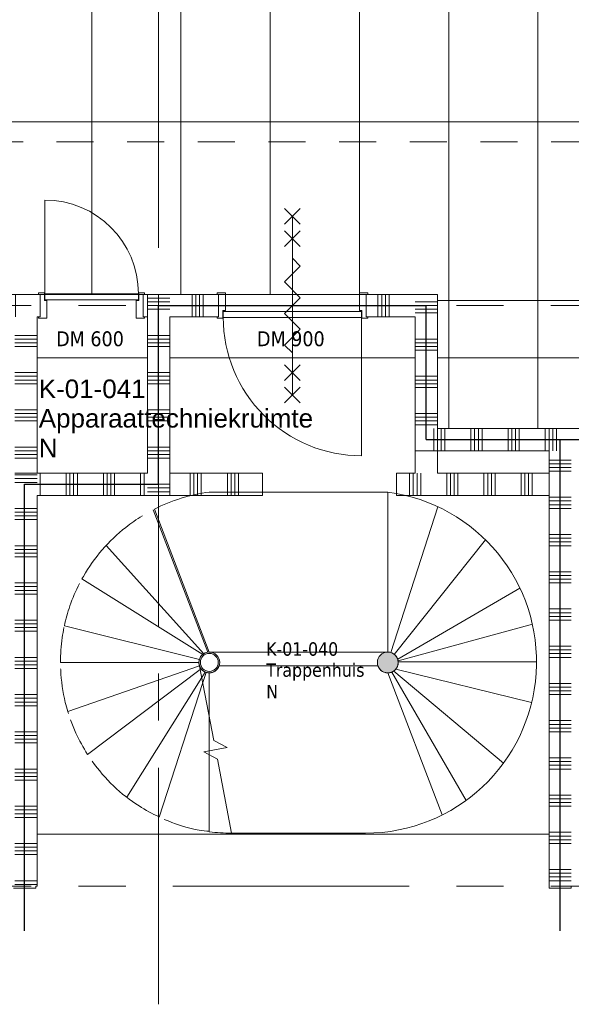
# Model space of a CAD drawing. Header units: millimetres. Extents: x 83969 to 141394, y 139608 to 176267.
# Tile 14 of 40: x 112167 to 115875, y 139608 to 146220. Entities that reach past the tile are written whole.
import ezdxf
from ezdxf.enums import TextEntityAlignment as Align

# ---------------------------------------------------------------- set-up
doc = ezdxf.new("R2010")
doc.units = ezdxf.units.MM
doc.header["$LTSCALE"] = 50
doc.linetypes.add('B0401', pattern=[9.5, 5, -1.5, -3])
doc.linetypes.add('CENTER', pattern=[50.8, 31.75, -6.35, 6.35, -6.35])
for name, color, linetype in [('00---0--FM-RUIMTENR', 7, 'Continuous'), ('AL68----_BRAND_60 MIN', 92, 'BR60'), ('AT$1A---_BWDTEKST', 7, 'Continuous'), ('AT$1A---_PLAFONDHOOGTE', 7, 'Continuous'), ('AT$1A---_TEKST', 7, 'Continuous'), ('AT$1A---_ZONETEKST', 7, 'Continuous')]:
    doc.layers.add(name, color=color, linetype=linetype)
for name, color, linetype, lineweight in [('AA$1A---_ARCEER', 1, 'Continuous', 18), ('AL$7A---_STRAMIEN', 8, 'CENTER', 9), ('AL21----_BUITENWANDAFW', 4, 'Continuous', 9), ('AL22----_BINNENWAND', 7, 'Continuous', 9), ('AL23----_VLOEREN', 2, 'Continuous', 9), ('AL24----_TRAPPEN', 2, 'Continuous', 9), ('AL28----_KOLOMKOP_BETONBAND', 2, 'B0401', 9), ('AL32----_BINNENKOZIJN', 3, 'Continuous', 9), ('AL32----_tekst', 14, 'Continuous', 9), ('AL35----_PLAFONDS', 16, 'Continuous', 9), ('AT$1A---_200ZONETEKST', 7, 'Continuous', 9)]:
    doc.layers.add(name, color=color, linetype=linetype, lineweight=lineweight)
doc.styles.add('FM_TEKST', font='arial.ttf')
doc.styles.add('Tahoma', font='tahoma.ttf', dxfattribs={"height": 100})
doc.styles.add('Tahoma_1', font='tahoma.ttf', dxfattribs={"height": 90})
doc.linetypes.add('BR60', pattern='A,15,-1,["60",Standard,S=2.5,R=0,X=0,Y=-1.25],-4', length=20)

# ---------------------------------------------------------------- blocks, each defined once
blk = doc.blocks.new('LUMC_constructie_2018_rvt-1-bwd N-01')
at = {"layer": 'AL23----_VLOEREN'}
for p, q in [((112283.2, 143950), (113025, 143950)), ((112283.2, 143950), (113025, 143950)), ((113025, 143950), (112283.2, 143950)), ((113175, 143950), (114825, 143950)), ((113175, 143950), (114825, 143950)), ((114825, 143950), (113175, 143950)), ((114975, 143950), (119925, 143950)), ((114975, 143950), (119925, 143950)), ((119925, 143950), (114975, 143950)), ((115725, 140750), (112283.2, 140750)), ((115725, 140750), (112283.2, 140750)), ((112283.2, 140750), (115725, 140750))]:
    blk.add_line(p, q, dxfattribs=at)
at = {"layer": 'AL28----_KOLOMKOP_BETONBAND'}
for p, q in [((124539, 145400), (91275, 145400)), ((124539, 145400), (91275, 145400)), ((112283.2, 143950), (113025, 143950)), ((113175, 143950), (114825, 143950)), ((114975, 143950), (119925, 143950)), ((115725, 140750), (112283.2, 140750))]:
    blk.add_line(p, q, dxfattribs=at)
blk = doc.blocks.new('24_LUMC_MOD_spil_spiltrap - dubbel_staal_140mm_hoh1200-6229037-bwd N-01')
at = {"layer": 'AL21----_BUITENWANDAFW'}
h = blk.add_hatch(color=256, dxfattribs=at)
h.paths.add_polyline_path([(-600, -70), (-573.2, -64.7), (-550.5, -49.5), (-535.3, -26.8), (-530, 0), (-535.3, 26.8), (-550.5, 49.5), (-573.2, 64.7), (-600, 70), (-626.8, 64.7), (-649.5, 49.5), (-664.7, 26.8), (-670, 0), (-664.7, -26.8), (-649.5, -49.5), (-626.8, -64.7), (-606.5, -68.7)], flags=0)
h.paths.add_polyline_path([(-586.6, -58.5), (-613.4, -58.5), (-637.4, -46.9), (-654.1, -26), (-660, 0), (-654.1, 26), (-637.4, 46.9), (-613.4, 58.5), (-586.6, 58.5), (-562.6, 46.9), (-545.9, 26), (-540, 0), (-545.9, -26), (-562.6, -46.9)], flags=0)
blk.add_hatch(color=256, dxfattribs=at).paths.add_polyline_path([(600, -70), (626.8, -64.7), (649.5, -49.5), (664.7, -26.8), (670, 0), (664.7, 26.8), (649.5, 49.5), (626.8, 64.7), (600, 70), (573.2, 64.7), (550.5, 49.5), (535.3, 26.8), (530, 0), (535.3, -26.8), (550.5, -49.5), (573.2, -64.7)], flags=0)
for centre, radius, start, end in [((-600, 0), 70, 0, 180), ((600, 0), 70, 0, 180), ((-600, 0), 70, 180, 0), ((-600, 0), 60, 0, 180), ((-600, 0), 60, 180, 0), ((600, 0), 70, 180, 0)]:
    blk.add_arc(centre, radius, start, end, dxfattribs=at)
blk = doc.blocks.new('LUMC_schil_2018_rvt-1-bwd N-01')
at = {"layer": 'AL24----_TRAPPEN'}
for p, q in [((114641.1, 143047.1), (113441.1, 143047.1)), ((114641.1, 143047.1), (114641.1, 141973.1)), ((113063.5, 142928.8), (113430.9, 141971.7)), ((113072.5, 142933.4), (113441.1, 141973.1)), ((114978.7, 142948.4), (114662.7, 141969.7)), ((115298.5, 142725.8), (114684.7, 141957.9)), ((112748.7, 142689.9), (113404.3, 141961.8)), ((112585.4, 142464.7), (113397.6, 141957.2)), ((115529.3, 142401.4), (114707.8, 141924.9)), ((112466.9, 142149.4), (113374.5, 141923.1)), ((115613, 142159.4), (114710.5, 141913.6)), ((114641.1, 141973.1), (113441.1, 141973.1)), ((112441.1, 141902.5), (113371.3, 141902.5)), ((115641, 141906.9), (114711.2, 141906.9)), ((112490.1, 141574.7), (113375.2, 141879.8)), ((112623.3, 141285.7), (113380, 141856.5)), ((113376, 141877.7), (113471.6, 141379.7)), ((113380, 141856.5), (113385.4, 141860.6)), ((113390.2, 141803.4), (113412.5, 141839)), ((113397.1, 141767.7), (113419.4, 141836.4)), ((113441.1, 141538.6), (113441.1, 141833)), ((113506.7, 141879.8), (114574.9, 141879.8)), ((115007.1, 140879.2), (114641.1, 141832.7)), ((115168.2, 140977.4), (114668.8, 141838.4)), ((115418.9, 141227.5), (114681.9, 141845.8)), ((115608.1, 141633.7), (114694.4, 141857.2)), ((112886.8, 140997.8), (113390.2, 141803.4)), ((113103.4, 140865.4), (113397.1, 141767.7)), ((113441.1, 141309.1), (113441.1, 141538.6)), ((113471.6, 141379.7), (113561.5, 141332.3)), ((113561.5, 141332.3), (113405.6, 141302.3)), ((113441.1, 141283.6), (113441.1, 141309.1)), ((113405.6, 141302.3), (113495.5, 141254.9)), ((113441.1, 140766.8), (113441.1, 141283.6)), ((113495.5, 141254.9), (113591.1, 140756.9)), ((113591.1, 140756.9), (114491, 140756.9))]:
    blk.add_line(p, q, dxfattribs=at)
for centre, radius, start, end in [((113591.1, 141906.9), 1150, 97.4936, 116.80489), ((114491, 141906.9), 1150, 270, 82.50303), ((114641.1, 141902.9), 70.2, 0, 90), ((114641.1, 141902.9), 70.2, 199.19114, 0), ((113441, 141902.5), 69.5, 200.92519, 340.98067)]:
    blk.add_arc(centre, radius, start, end, dxfattribs=at)
for points, knots in [([(112991.6, 142888.3), (112952.8, 142864.6), (112855.4, 142796.9), (112716.3, 142664.1), (112627.6, 142539.4), (112588.5, 142470.3), (112585.4, 142464.7)], [0.0717273, 0.0717273, 0.0717273, 0.0717273, 0.1903582, 0.3807164, 0.5710745, 0.5878655, 0.5878655, 0.5878655, 0.5878655]), ([(112568.5, 142433.1), (112543.5, 142384.6), (112503.8, 142291.7), (112476.6, 142194.5), (112466.9, 142149.3)], [0.6189463, 0.6189463, 0.6189463, 0.6189463, 0.7614327, 0.8818239, 0.8818239, 0.8818239, 0.8818239]), ([(112464.4, 142137.3), (112459.8, 142115), (112446.3, 142037.4), (112440.9, 141958.6), (112441.1, 141902.5)], [0.8925559, 0.8925559, 0.8925559, 0.8925559, 0.9517909, 1.0980811, 1.0980811, 1.0980811, 1.0980811]), ([(112442, 141860.2), (112442.1, 141857.4), (112445.5, 141781.7), (112459.3, 141685.5), (112484, 141594.8), (112490.1, 141574.7)], [1.1348781, 1.1348781, 1.1348781, 1.1348781, 1.1421491, 1.3325073, 1.3872563, 1.3872563, 1.3872563, 1.3872563]), ([(112509, 141517.4), (112519.8, 141487.4), (112552.4, 141407.5), (112593.9, 141331.5), (112623.3, 141285.7)], [1.4397749, 1.4397749, 1.4397749, 1.4397749, 1.5228655, 1.6648977, 1.6648977, 1.6648977, 1.6648977]), ([(112654.5, 141239.5), (112696.9, 141180.1), (112792.9, 141069.7), (112948.1, 140946.3), (113057.4, 140888.5), (113103.5, 140866.6)], [1.7133845, 1.7133845, 1.7133845, 1.7133845, 1.9035818, 2.09394, 2.2269875, 2.2269875, 2.2269875, 2.2269875]), ([(113138.6, 140849.7), (113146.9, 140846.1), (113222.7, 140814.9), (113323.6, 140781.9), (113418.5, 140771.7), (113441.2, 140769.8)], [2.2606035, 2.2606035, 2.2606035, 2.2606035, 2.2842982, 2.4746564, 2.5341767, 2.5341767, 2.5341767, 2.5341767])]:
    blk.add_open_spline(points, degree=3, knots=knots, dxfattribs=at)
for points in [[(113371.4, 141901.5), (113371.5, 141893.4), (113373.1, 141885.3), (113376, 141877.7)], [(113401.1, 141959.7), (113400.9, 141959.6), (113400.7, 141959.5), (113400.5, 141959.3)], [(112490.7, 141572.8), (112491.9, 141568.8), (112493.1, 141564.8), (112494.4, 141560.9)], [(113441.1, 140766.8), (113490.8, 140760.2), (113540.9, 140756.9), (113591.1, 140756.9)]]:
    blk.add_open_spline(points, degree=3, dxfattribs=at)
blk.add_blockref('24_LUMC_MOD_spil_spiltrap - dubbel_staal_140mm_hoh1200-6229037-bwd N-01', (114041.1, 141903.7))
blk = doc.blocks.new('32_LUMC_MOD_standaard kozijn_houten draaideur_enkel - 600x2108mm_56_17_x170mm-10041773-bwd N-01')
at = {"layer": 'AL32----_BINNENKOZIJN'}
blk.add_line((-315, 79), (-315, 709), dxfattribs=at)
blk.add_arc((-315, 79), 630, 360, 90, dxfattribs=at)
blk = doc.blocks.new('30_LUMC_MOD_houten deurblad_update - wit _standaard_-9998358-bwd N-01')
at = {"layer": 'AL32----_BINNENKOZIJN'}
for p, q in [((315, 20), (-315, 20)), ((-315, 20), (-315, -20)), ((315, -20), (315, 20)), ((-315, -20), (315, -20))]:
    blk.add_line(p, q, dxfattribs=at)
blk = doc.blocks.new('30_LUMC_MOD_binnenkozijn_standaard - hout-9524454-bwd N-01')
at = {"layer": 'AL32----_BINNENKOZIJN'}
for p, q in [((-317, 85), (-356, 85)), ((-356, 85), (-356, 75)), ((-317, 34), (-317, 85)), ((356, 85), (317, 85)), ((317, 85), (317, 34)), ((356, 75), (356, 85)), ((-300, 34), (-317, 34)), ((-300, -85), (-300, 34)), ((317, 34), (300, 34)), ((300, 34), (300, -85)), ((-356, -75), (-356, -85)), ((-356, -85), (-300, -85)), ((300, -85), (356, -85)), ((356, -85), (356, -75))]:
    blk.add_line(p, q, dxfattribs=at)
blk = doc.blocks.new('32_LUMC_MOD_standaard kozijn_houten draaideur_enkel - 900x2108mm_56_17_x170mm-10042368-bwd N-01')
at = {"layer": 'AL32----_BINNENKOZIJN'}
for p, q in [((-465, 79), (-465, 1009)), ((53, 547), (-53, 653)), ((-53, 547), (53, 653)), ((0, -600), (0, 600)), ((0, -600), (0, 600)), ((53, 397), (-53, 503)), ((-53, 397), (53, 503)), ((-53, 159.1), (53, 265.2)), ((53, 265.2), (0, 318.2)), ((53, 53), (-53, 159.1)), ((-53, -53), (53, 53)), ((-53, -53), (53, -159.1)), ((53, -159.1), (-53, -265.2)), ((-53, -265.2), (0, -318.2)), ((53, -503), (-53, -397)), ((-53, -503), (53, -397)), ((53, -653), (-53, -547)), ((-53, -653), (53, -547))]:
    blk.add_line(p, q, dxfattribs=at)
blk.add_arc((-465, 79), 930, 360, 90, dxfattribs=at)
blk = doc.blocks.new('30_LUMC_MOD_houten deurblad_update - wit _standaard_-9998313-bwd N-01')
at = {"layer": 'AL32----_BINNENKOZIJN'}
for p, q in [((465, 20), (-465, 20)), ((-465, 20), (-465, -20)), ((465, -20), (465, 20)), ((-465, -20), (465, -20))]:
    blk.add_line(p, q, dxfattribs=at)
blk = doc.blocks.new('30_LUMC_MOD_binnenkozijn_standaard - hout-9524221-bwd N-01')
at = {"layer": 'AL32----_BINNENKOZIJN'}
for p, q in [((-467, 85), (-506, 85)), ((-506, 85), (-506, 75)), ((-467, 34), (-467, 85)), ((506, 85), (467, 85)), ((467, 85), (467, 34)), ((506, 75), (506, 85)), ((-450, 34), (-467, 34)), ((-450, -85), (-450, 34)), ((467, 34), (450, 34)), ((450, 34), (450, -85)), ((-506, -75), (-506, -85)), ((-506, -85), (-450, -85)), ((450, -85), (506, -85)), ((506, -85), (506, -75))]:
    blk.add_line(p, q, dxfattribs=at)
blk = doc.blocks.new('FM_RM4')
for tag, p, flags in [('BEDRIJFSORGAAN', (0, -1378.1), 1), ('RUIMTESOORT', (-5, -1668.1), 1), ('GEBRUIK', (-40, -1963.1), 1), ('OPPERVLAKTE', (-35, -2248.1), 9), ('VLOEROPP', (-55, -2518.1), 9), ('OMTREK', (-40, -2803.1), 9), ('HANDLE', (-50, -3118.1), 9), ('VLRHANDLE', (-55, -3383.1), 9), ('HANDLEBLOK', (-50, -3673.1), 9)]:
    blk.add_attdef(tag, p, '', height=125, dxfattribs=dict(flags=flags))
at = {"layer": 'AT$1A---_BWDTEKST', "style": 'FM_TEKST'}
blk.add_attdef('BOUWDEEL', text='', height=125, dxfattribs=at).set_placement((0, -398.1), align=Align.MIDDLE_LEFT)
at = {"layer": 'AT$1A---_PLAFONDHOOGTE', "style": 'FM_TEKST'}
blk.add_attdef('PLAFONDHOOGTE', text='', height=125, dxfattribs=at).set_placement((0, -595.8), align=Align.MIDDLE_LEFT)
at = {"layer": 'AT$1A---_TEKST', "style": 'FM_TEKST'}
blk.add_attdef('RUIMTENAAM', text='', height=125, dxfattribs=at).set_placement((0, -197.8), align=Align.MIDDLE_LEFT)
at = {"layer": 'AT$1A---_ZONETEKST', "style": 'FM_TEKST'}
blk.add_attdef('RUIMTENR', text='', height=125, dxfattribs=at).set_placement((0, 0), align=Align.MIDDLE_LEFT)

msp = doc.modelspace()

# ---------------------------------------------------------------- hatches: boundary and pattern name
at = {"layer": 'AA$1A---_ARCEER'}
h = msp.add_hatch(dxfattribs=at)
h.set_pattern_fill('FP_100', color=256, angle=-90, style=0, pattern_type=2)
h.set_pattern_definition([(270, (111137.5, 144375), (250, 2e-14), []), (270, (111112.5, 144375), (250, 2e-14), []), (270, (111087.5, 144375), (250, 2e-14), []), (270, (111062.5, 144375), (250, 2e-14), [])])
h.paths.add_polyline_path([(112996, 144225), (113025, 144225), (113025, 144375), (112996, 144375)], flags=0)
h.paths.add_polyline_path([(109450, 144225), (109659, 144225), (109659, 144375), (109450, 144375), (109450, 144234.7)], flags=0)
h.paths.add_polyline_path([(111058, 144225), (111078, 144225), (111078, 144375), (111058, 144375)], flags=0)
h.paths.add_polyline_path([(112283.2, 144225), (112304, 144225), (112304, 144375), (112076, 144375), (112076, 144225), (112133.2, 144225)], flags=0)
h = msp.add_hatch(dxfattribs=at)
h.set_pattern_fill('FP_96', color=256, angle=-90, style=0, pattern_type=2)
h.set_pattern_definition([(360, (113025, 143600), (5e-13, 250), []), (360, (113025, 143575), (5e-13, 250), []), (360, (113025, 143550), (5e-13, 250), []), (360, (113025, 143525), (5e-13, 250), [])])
h.paths.add_polyline_path([(113025, 143025), (113175, 143025), (113175, 144375), (113025, 144375), (113025, 143175)], flags=0)
h = msp.add_hatch(dxfattribs=at)
h.set_pattern_fill('FP_98', color=256, angle=-90, style=0, pattern_type=2)
h.set_pattern_definition([(270, (113900, 144375), (250, -3e-13), []), (270, (113875, 144375), (250, -3e-13), []), (270, (113850, 144375), (250, -3e-13), []), (270, (113825, 144375), (250, -3e-13), [])])
h.paths.add_polyline_path([(113175, 144225), (113504, 144225), (113504, 144375), (113175, 144375)], flags=0)
h.paths.add_polyline_path([(114825, 144225), (114825, 144375), (114496, 144375), (114496, 144225)], flags=0)
h = msp.add_hatch(dxfattribs=at)
h.set_pattern_fill('FP_97', color=256, angle=-90, style=0, pattern_type=2)
h.set_pattern_definition([(360, (114825, 143825), (5e-13, 250), []), (360, (114825, 143800), (5e-13, 250), []), (360, (114825, 143775), (5e-13, 250), []), (360, (114825, 143750), (5e-13, 250), [])])
h.paths.add_polyline_path([(114975, 143475), (114975, 144375), (114825, 144375), (114825, 143475)], flags=0)
h = msp.add_hatch(dxfattribs=at)
h.set_pattern_fill('FP_101', color=256, angle=-90, style=0, pattern_type=2)
h.set_pattern_definition([(360, (112133.17, 143600), (5e-13, 250), []), (360, (112133.17, 143575), (5e-13, 250), []), (360, (112133.17, 143550), (5e-13, 250), []), (360, (112133.17, 143525), (5e-13, 250), [])])
h.paths.add_polyline_path([(112133.2, 143175), (112283.2, 143175), (112283.2, 144225), (112133.2, 144225)], flags=0)
h = msp.add_hatch(dxfattribs=at)
h.set_pattern_fill('FP_85', color=256, angle=-90, style=0, pattern_type=2)
h.set_pattern_definition([(270, (117275, 143475), (250, -2e-12), []), (270, (117250, 143475), (250, -2e-12), []), (270, (117225, 143475), (250, -2e-12), []), (270, (117200, 143475), (250, -2e-12), [])])
h.paths.add_polyline_path([(115725, 143325), (119925, 143325), (119925, 143475), (114825, 143475), (114825, 143325)], flags=0)
h = msp.add_hatch(dxfattribs=at)
h.set_pattern_fill('FP_102', color=256, angle=-90, style=0, pattern_type=2)
h.set_pattern_definition([(360, (114825, 143150), (5e-13, 250), []), (360, (114825, 143125), (5e-13, 250), []), (360, (114825, 143100), (5e-13, 250), []), (360, (114825, 143075), (5e-13, 250), [])])
h.paths.add_polyline_path([(114825, 143175), (114975, 143175), (114975, 143325), (114825, 143325)], flags=0)
h = msp.add_hatch(dxfattribs=at)
h.set_pattern_fill('FP_94', color=256, angle=-90, style=0, pattern_type=2)
h.set_pattern_definition([(360, (115725, 141762.5), (5e-13, 250), []), (360, (115725, 141737.5), (5e-13, 250), []), (360, (115725, 141712.5), (5e-13, 250), []), (360, (115725, 141687.5), (5e-13, 250), [])])
h.paths.add_polyline_path([(115725, 140400), (115875, 140400), (115875, 143325), (115725, 143325), (115725, 142585.8)], flags=0)
h = msp.add_hatch(dxfattribs=at)
h.set_pattern_fill('FP_95', color=256, angle=-90, style=0, pattern_type=2)
h.set_pattern_definition([(360, (112133.17, 141687.5), (5e-13, 250), []), (360, (112133.17, 141662.5), (5e-13, 250), []), (360, (112133.17, 141637.5), (5e-13, 250), []), (360, (112133.17, 141612.5), (5e-13, 250), [])])
h.paths.add_polyline_path([(112283.2, 140400), (112283.2, 143175), (112133.2, 143175), (112133.2, 140400), (112275, 140400)], flags=0)
h = msp.add_hatch(dxfattribs=at)
h.set_pattern_fill('FP_99', color=256, angle=-90, style=0, pattern_type=2)
h.set_pattern_definition([(270, (112554.09, 143175), (250, 2e-14), []), (270, (112529.09, 143175), (250, 2e-14), []), (270, (112504.09, 143175), (250, 2e-14), []), (270, (112479.09, 143175), (250, 2e-14), [])])
h.paths.add_polyline_path([(112283.2, 143025), (113025, 143025), (113025, 143175), (112283.2, 143175)], flags=0)
h = msp.add_hatch(dxfattribs=at)
h.set_pattern_fill('FP_104', color=256, angle=-90, style=0, pattern_type=2)
h.set_pattern_definition([(270, (113387.5, 143175), (250, 2e-12), []), (270, (113362.5, 143175), (250, 2e-12), []), (270, (113337.5, 143175), (250, 2e-12), []), (270, (113312.5, 143175), (250, 2e-12), [])])
h.paths.add_polyline_path([(113800, 143025), (113800, 143175), (113175, 143175), (113175, 143025)], flags=0)
h = msp.add_hatch(dxfattribs=at)
h.set_pattern_fill('FP_103', color=256, angle=-90, style=0, pattern_type=2)
h.set_pattern_definition([(270, (115112.5, 143175), (250, -2e-12), []), (270, (115087.5, 143175), (250, -2e-12), []), (270, (115062.5, 143175), (250, -2e-12), []), (270, (115037.5, 143175), (250, -2e-12), [])])
h.paths.add_polyline_path([(114700, 143025), (115725, 143025), (115725, 143175), (114700, 143175)], flags=0)
h = msp.add_hatch(dxfattribs=at)
h.set_pattern_fill('FP_59', color=256, angle=270, style=0, pattern_type=2)
h.set_pattern_definition([(180, (112275, 140387.5), (-3e-14, -250), []), (180, (112275, 140412.5), (-3e-14, -250), []), (180, (112275, 140437.5), (-3e-14, -250), []), (180, (112275, 140462.5), (-3e-14, -250), [])])
h.paths.add_polyline_path([(112141.2, 140387.3), (112275, 140387.3), (112275, 140400), (112125, 140400), (112125, 140387.3), (112132.7, 140387.3)], flags=0)
h = msp.add_hatch(dxfattribs=at)
h.set_pattern_fill('FP_58', color=256, angle=270, style=0, pattern_type=2)
h.set_pattern_definition([(180, (115875, 140387.5), (-3e-14, -250), []), (180, (115875, 140412.5), (-3e-14, -250), []), (180, (115875, 140437.5), (-3e-14, -250), []), (180, (115875, 140462.5), (-3e-14, -250), [])])
h.paths.add_polyline_path([(115725, 140387.3), (115875, 140387.3), (115875, 140400), (115725, 140400)], flags=0)
at = {"layer": 'AL35----_PLAFONDS'}
h = msp.add_hatch(dxfattribs=at)
h.set_pattern_fill('FP_32', color=256, style=0, pattern_type=2)
h.set_pattern_definition([(0, (107850, 145532.5), (0, -1200), []), (270, (107850, 145532.5), (-600, -4e-14), [])])
h.paths.add_polyline_path([(114975, 143475), (119925, 143475), (119925, 144375), (124425, 144375), (124425, 146390), (122192, 146390), (122192, 146925), (115425, 146925), (115425, 147550), (92950, 147550), (92950, 147590), (91275, 147590), (91275, 144600), (93965, 144600), (93965, 144375), (101150, 144375), (101150, 144550), (101650, 144550), (101650, 144375), (108900, 144375), (108900, 144600), (109500, 144600), (109500, 144375), (114975, 144375)], flags=0)
h.paths.add_polyline_path([(108208.1, 144636.6), (108190.6, 144658.5), (108178.5, 144683.7), (108172.3, 144711), (108172.3, 144739), (108178.5, 144766.3), (108190.6, 144791.5), (108208.1, 144813.4), (108296.5, 144725), (108218.4, 144646.9)], flags=0)
h.paths.add_polyline_path([(108384.9, 144636.6), (108296.5, 144725), (108384.9, 144813.4), (108402.4, 144791.5), (108414.5, 144766.3), (108420.8, 144739), (108420.7, 144711), (108414.5, 144683.7), (108402.4, 144658.5), (108393.1, 144646.9)], flags=0)

# ---------------------------------------------------------------- linework, layer by layer
at = {"layer": 'AL$7A---_STRAMIEN'}
for p, q in [((113100, 139607.7), (113100, 175432.8)), ((85257.3, 144300), (133414.5, 144300)), ((85257.3, 140400), (133414.5, 140400))]:
    msp.add_line(p, q, dxfattribs=at)
at = {"layer": 'AL22----_BINNENWAND'}
for p, q in [((112304, 144375), (112076, 144375)), ((112304, 144225), (112304, 144375)), ((113504, 144375), (112996, 144375)), ((112996, 144375), (112996, 144225)), ((113025, 143175), (113025, 144375)), ((113504, 144225), (113504, 144375)), ((114975, 144375), (114496, 144375)), ((114496, 144375), (114496, 144225)), ((114975, 143475), (114975, 144375)), ((112283.2, 144225), (112304, 144225)), ((112283.2, 143175), (112283.2, 144225)), ((112996, 144225), (113025, 144225)), ((113175, 144225), (113504, 144225)), ((113175, 144225), (113175, 143025)), ((114496, 144225), (114825, 144225)), ((114825, 144225), (114825, 143175)), ((119925, 143475), (114975, 143475)), ((114825, 143325), (115725, 143325)), ((114975, 143175), (114975, 143325)), ((115725, 143325), (115725, 140400)), ((112133.2, 143175), (113025, 143175)), ((113800, 143175), (113175, 143175)), ((113800, 143025), (113800, 143175)), ((114825, 143175), (114700, 143175)), ((114700, 143175), (114700, 143025)), ((115725, 143175), (114975, 143175)), ((112283.2, 140400), (112283.2, 143025)), ((112283.2, 143025), (113800, 143025)), ((114700, 143025), (115725, 143025)), ((112275, 140387.3), (112275, 140400)), ((112275, 140400), (112283.2, 140400)), ((115725, 140400), (115725, 140387.3)), ((115875, 140387.3), (115875, 140400))]:
    msp.add_line(p, q, dxfattribs=at)
at = {"layer": 'AL35----_PLAFONDS'}
msp.add_line((114496, 144375), (109659, 144375), dxfattribs=at)
at = {"layer": 'AL68----_BRAND_60 MIN'}
for p, q in [((113100, 143100), (113100, 144300)), ((113100, 144300), (114900, 144300)), ((114900, 143400), (114900, 144300)), ((114900, 143400), (120000, 143400)), ((115800, 140100), (115800, 143400)), ((112200, 140100), (112200, 143100)), ((112200, 143100), (113100, 143100))]:
    msp.add_line(p, q, dxfattribs=at)

# ---------------------------------------------------------------- block references
for name in ['LUMC_schil_2018_rvt-1-bwd N-01', 'LUMC_constructie_2018_rvt-1-bwd N-01']:
    msp.add_blockref(name, (0, 0))
at = {"layer": '00---0--FM-RUIMTENR'}
msp.add_blockref('FM_RM4', (112295, 143741), dxfattribs=at).add_auto_attribs({'RUIMTENR': 'K-01-041', 'RUIMTENAAM': 'Apparaattechniekruimte', 'BOUWDEEL': 'N'})
at = {"layer": 'AL32----_BINNENKOZIJN'}
for name, p in [('32_LUMC_MOD_standaard kozijn_houten draaideur_enkel - 600x2108mm_56_17_x170mm-10041773-bwd N-01', (112650, 144300)), ('30_LUMC_MOD_binnenkozijn_standaard - hout-9524454-bwd N-01', (112650, 144300)), ('30_LUMC_MOD_houten deurblad_update - wit _standaard_-9998313-bwd N-01', (114000, 144241))]:
    msp.add_blockref(name, p, dxfattribs=at)
at = {"layer": 'AL32----_BINNENKOZIJN', "rotation": 180}
for name, p in [('32_LUMC_MOD_standaard kozijn_houten draaideur_enkel - 900x2108mm_56_17_x170mm-10042368-bwd N-01', (114000, 144300)), ('30_LUMC_MOD_houten deurblad_update - wit _standaard_-9998358-bwd N-01', (112650, 144359)), ('30_LUMC_MOD_binnenkozijn_standaard - hout-9524221-bwd N-01', (114000, 144300))]:
    msp.add_blockref(name, p, dxfattribs=at)

# ---------------------------------------------------------------- texts
at = {"layer": 'AL32----_tekst', "char_height": 100, "width": 577.215, "attachment_point": 1, "style": 'Tahoma'}
for s, insert in [('DM 600', (112411.9, 144127.1)), ('DM 900', (113761.9, 144127.1))]:
    msp.add_mtext(s, dxfattribs=dict(at, insert=insert))
at = {"layer": 'AT$1A---_200ZONETEKST', "char_height": 90, "attachment_point": 1, "style": 'Tahoma_1'}
for s, insert, width in [('K-01-040', (113823.8, 142038.7), 593.249), ('Trappenhuis', (113824, 141897.4), 805.696), ('N', (113823.8, 141752.9), 100.211)]:
    msp.add_mtext(s, dxfattribs=dict(at, insert=insert, width=width))

doc.saveas('drawing.dxf')
